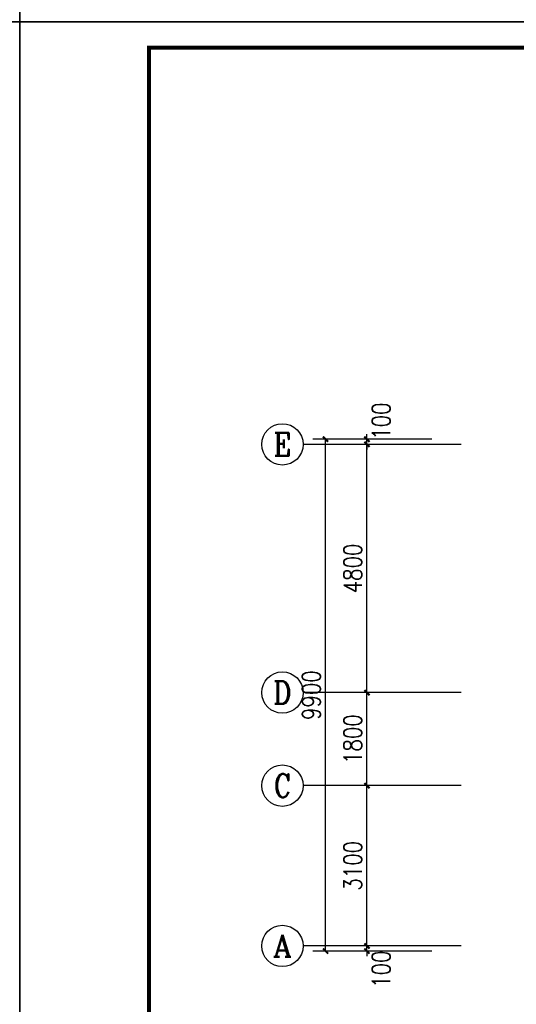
# Model space of a CAD drawing. Extents: x 41933 to 169416, y 41775 to 279375.
# Tile 16 of 39: x 83933 to 93537, y 111872 to 130914. Entities that reach past the tile are written whole.
import ezdxf
from ezdxf.enums import TextEntityAlignment as Align

# ---------------------------------------------------------------- set-up
doc = ezdxf.new("R2010")
doc.units = 0
doc.header["$LTSCALE"] = 1000
doc.header["$MEASUREMENT"] = 0
for name, color, linetype in [('AXIS', 3, 'Continuous'), ('AXIS_TEXT', 7, 'Continuous'), ('图框', 4, 'Continuous')]:
    doc.layers.add(name, color=color, linetype=linetype)
doc.styles.add('_TCH_AXIS', font='COMPLEX', dxfattribs={"bigfont": 'GBCBIG'})
doc.styles.add('COMPLEX', font='COMPLEX')
doc.styles.add('DIM_FONT', font='simplex.shx', dxfattribs={"width": 0.8})
doc.dimstyles.new('_TCH_ARCH&&100', dxfattribs={"dimtxt": 350, "dimasz": 100, "dimexe": 250, "dimexo": 300, "dimgap": 100, "dimtad": 1, "dimdec": 0, "dimzin": 0, "dimdsep": 46, "dimtxsty": 'DIM_FONT', "dimblk": 'ARCHTICK', "dimcen": 0.09, "dimclrt": 7, "dimazin": 2, "dimtfac": 1, "dimtdec": 0, "dimtix": 1, "dimtmove": 2, "dimatfit": 3, "dimfxl": 0, "dimtolj": 1, "dimtzin": 0, "dimarcsym": 0})

# ---------------------------------------------------------------- blocks, each defined once
blk = doc.blocks.new('_ArchTick')
at = {"color": 0, "linetype": 'ByBlock', "const_width": 0.4}
blk.add_lwpolyline([(-0.5, -0.5), (0.5, 0.5)], dxfattribs=at)
blk = doc.blocks.new('*D2207')
at = {"layer": 'AXIS', "color": 0, "lineweight": -2, "transparency": 16777216}
for p, q in [((91904, 113001), (90399, 113001)), ((90649, 113001), (90649, 113101)), ((90649, 112901), (90649, 113001)), ((91904, 112901), (90399, 112901)), ((90649, 112901), (90649, 112801))]:
    blk.add_line(p, q, dxfattribs=at)
at = {"layer": 'Defpoints', "color": 0, "transparency": 16777216}
for p in [(90649, 113001), (92204, 113001), (92204, 112901)]:
    blk.add_point(p, dxfattribs=at)
at = {"layer": 'AXIS', "color": 0, "lineweight": -2, "transparency": 16777216, "xscale": 100, "yscale": 100, "zscale": 100}
for p, rotation in [((90649, 113001), 270), ((90649, 112901), 90)]:
    blk.add_blockref('_ArchTick', p, dxfattribs=dict(at, rotation=rotation))
at = {"layer": 'AXIS', "color": 7, "transparency": 16777216, "insert": (90924, 112551), "char_height": 350, "attachment_point": 5, "rotation": 90, "style": 'DIM_FONT'}
blk.add_mtext('\\A1;100', dxfattribs=at)
blk = doc.blocks.new('*D2208')
at = {"layer": 'AXIS', "color": 0, "lineweight": -2, "transparency": 16777216}
for p, q in [((91904, 116101), (90399, 116101)), ((90649, 113001), (90649, 116101)), ((91904, 113001), (90399, 113001))]:
    blk.add_line(p, q, dxfattribs=at)
at = {"layer": 'Defpoints', "color": 0, "transparency": 16777216}
for p in [(90649, 116101), (92204, 116101), (92204, 113001)]:
    blk.add_point(p, dxfattribs=at)
at = {"layer": 'AXIS', "color": 0, "lineweight": -2, "transparency": 16777216, "xscale": 100, "yscale": 100, "zscale": 100}
for p, rotation in [((90649, 116101), 90), ((90649, 113001), 270)]:
    blk.add_blockref('_ArchTick', p, dxfattribs=dict(at, rotation=rotation))
at = {"layer": 'AXIS', "color": 7, "transparency": 16777216, "insert": (90374, 114551), "char_height": 350, "attachment_point": 5, "rotation": 90, "style": 'DIM_FONT'}
blk.add_mtext('\\A1;3100', dxfattribs=at)
blk = doc.blocks.new('*D2209')
at = {"layer": 'AXIS', "color": 0, "lineweight": -2, "transparency": 16777216}
for p, q in [((91904, 117901), (90399, 117901)), ((90649, 116101), (90649, 117901)), ((91904, 116101), (90399, 116101))]:
    blk.add_line(p, q, dxfattribs=at)
at = {"layer": 'Defpoints', "color": 0, "transparency": 16777216}
for p in [(90649, 117901), (92204, 117901), (92204, 116101)]:
    blk.add_point(p, dxfattribs=at)
at = {"layer": 'AXIS', "color": 0, "lineweight": -2, "transparency": 16777216, "xscale": 100, "yscale": 100, "zscale": 100}
for p, rotation in [((90649, 117901), 90), ((90649, 116101), 270)]:
    blk.add_blockref('_ArchTick', p, dxfattribs=dict(at, rotation=rotation))
at = {"layer": 'AXIS', "color": 7, "transparency": 16777216, "insert": (90374, 117001), "char_height": 350, "attachment_point": 5, "rotation": 90, "style": 'DIM_FONT'}
blk.add_mtext('\\A1;1800', dxfattribs=at)
blk = doc.blocks.new('*D2210')
at = {"layer": 'AXIS', "color": 0, "lineweight": -2, "transparency": 16777216}
for p, q in [((91904, 122701), (90399, 122701)), ((90649, 117901), (90649, 122701)), ((91904, 117901), (90399, 117901))]:
    blk.add_line(p, q, dxfattribs=at)
at = {"layer": 'Defpoints', "color": 0, "transparency": 16777216}
for p in [(90649, 122701), (92204, 122701), (92204, 117901)]:
    blk.add_point(p, dxfattribs=at)
at = {"layer": 'AXIS', "color": 0, "lineweight": -2, "transparency": 16777216, "xscale": 100, "yscale": 100, "zscale": 100}
for p, rotation in [((90649, 122701), 90), ((90649, 117901), 270)]:
    blk.add_blockref('_ArchTick', p, dxfattribs=dict(at, rotation=rotation))
at = {"layer": 'AXIS', "color": 7, "transparency": 16777216, "insert": (90374, 120301), "char_height": 350, "attachment_point": 5, "rotation": 90, "style": 'DIM_FONT'}
blk.add_mtext('\\A1;4800', dxfattribs=at)
blk = doc.blocks.new('*D2211')
at = {"layer": 'AXIS', "color": 0, "lineweight": -2, "transparency": 16777216}
for p, q in [((90649, 122801), (90649, 122901)), ((91904, 122801), (90399, 122801)), ((91904, 122701), (90399, 122701)), ((90649, 122701), (90649, 122801)), ((90649, 122701), (90649, 122601))]:
    blk.add_line(p, q, dxfattribs=at)
at = {"layer": 'Defpoints', "color": 0, "transparency": 16777216}
for p in [(90649, 122801), (92204, 122801), (92204, 122701)]:
    blk.add_point(p, dxfattribs=at)
at = {"layer": 'AXIS', "color": 0, "lineweight": -2, "transparency": 16777216, "xscale": 100, "yscale": 100, "zscale": 100}
for p, rotation in [((90649, 122801), 270), ((90649, 122701), 90)]:
    blk.add_blockref('_ArchTick', p, dxfattribs=dict(at, rotation=rotation))
at = {"layer": 'AXIS', "color": 7, "transparency": 16777216, "insert": (90924, 123151), "char_height": 350, "attachment_point": 5, "rotation": 90, "style": 'DIM_FONT'}
blk.add_mtext('\\A1;100', dxfattribs=at)
blk = doc.blocks.new('*D2212')
at = {"layer": 'AXIS', "color": 0, "lineweight": -2, "transparency": 16777216}
for p, q in [((91904, 122801), (89599, 122801)), ((89849, 112901), (89849, 122801)), ((91904, 112901), (89599, 112901))]:
    blk.add_line(p, q, dxfattribs=at)
at = {"layer": 'Defpoints', "color": 0, "transparency": 16777216}
for p in [(89849, 122801), (92204, 122801), (92204, 112901)]:
    blk.add_point(p, dxfattribs=at)
at = {"layer": 'AXIS', "color": 0, "lineweight": -2, "transparency": 16777216, "xscale": 100, "yscale": 100, "zscale": 100}
for p, rotation in [((89849, 122801), 90), ((89849, 112901), 270)]:
    blk.add_blockref('_ArchTick', p, dxfattribs=dict(at, rotation=rotation))
at = {"layer": 'AXIS', "color": 7, "transparency": 16777216, "insert": (89574, 117851), "char_height": 350, "attachment_point": 5, "rotation": 90, "style": 'DIM_FONT'}
blk.add_mtext('\\A1;9900', dxfattribs=at)
blk = doc.blocks.new('_AXISO')
blk.add_circle((0, 0), 0.5)
at = {"layer": 'AXIS_TEXT', "style": 'COMPLEX', "width": 1.041667}
blk.add_attdef('A', text='', height=0.56, dxfattribs=at).set_placement((-0.25, -0.28), (0.25, -0.28), align=Align.FIT)

msp = doc.modelspace()

# ---------------------------------------------------------------- linework, layer by layer
at = {"layer": 'AXIS'}
for p, q in [((92469, 122701), (89414.2, 122701)), ((92469, 117901), (89414.2, 117901)), ((92469, 116101), (89414.2, 116101)), ((92469, 113001), (89414.2, 113001))]:
    msp.add_line(p, q, dxfattribs=at)
at = {"layer": '图框', "color": 4}
for points in [[(83933, 160575), (41933, 160575), (41933, 130875), (83933, 130875)], [(125933, 160575), (83933, 160575), (83933, 130875), (125933, 130875)], [(83933, 130875), (41933, 130875), (41933, 101175), (83933, 101175)], [(125933, 130875), (83933, 130875), (83933, 101175), (125933, 101175)]]:
    msp.add_lwpolyline(points, close=True, dxfattribs=at)
at = {"layer": '图框', "color": 4, "const_width": 80}
msp.add_lwpolyline([(86433, 101675), (125433, 101675), (125433, 130375), (86433, 130375)], close=True, dxfattribs=at)

# ---------------------------------------------------------------- block references
at = {"layer": 'AXIS'}
ref = msp.add_blockref('_AXISO', (89014.2, 122701), dxfattribs=dict(at, xscale=800, yscale=800, zscale=800))
ref.add_attrib('A', 'E', dxfattribs={"layer": 'AXIS_TEXT', "height": 445.4, "style": '_TCH_AXIS'}).set_placement((88844.5, 122478.3), (89183.9, 122478.3), align=Align.FIT)
ref = msp.add_blockref('_AXISO', (89014.2, 117901), dxfattribs=dict(at, xscale=800, yscale=800, zscale=800))
ref.add_attrib('A', 'D', dxfattribs={"layer": 'AXIS_TEXT', "height": 435.3, "style": '_TCH_AXIS'}).set_placement((88838, 117683.4), (89190.3, 117683.4), align=Align.FIT)
ref = msp.add_blockref('_AXISO', (89014.2, 116101), dxfattribs=dict(at, xscale=800, yscale=800, zscale=800))
ref.add_attrib('A', 'C', dxfattribs={"layer": 'AXIS_TEXT', "height": 455.7, "style": '_TCH_AXIS'}).set_placement((88851.4, 115873.1), (89176.9, 115873.1), align=Align.FIT)
ref = msp.add_blockref('_AXISO', (89014.2, 113001), dxfattribs=dict(at, xscale=800, yscale=800, zscale=800))
ref.add_attrib('A', 'A', dxfattribs={"layer": 'AXIS_TEXT', "height": 425.2, "style": '_TCH_AXIS'}).set_placement((88831.9, 112788.4), (89196.4, 112788.4), align=Align.FIT)

# ---------------------------------------------------------------- dimensions: what is measured, and where the dimension line sits
for base, p1, p2, picture, middle in [((90649.2, 122801), (92204.1, 122701), (92204.1, 122801), '*D2211', (90924.2, 123151)), ((90649.2, 113001), (92204.1, 112901), (92204.1, 113001), '*D2207', (90924.2, 112551))]:
    dim = msp.add_linear_dim(base=base, p1=p1, p2=p2, angle=90, dimstyle='_TCH_ARCH&&100', dxfattribs=at)
    dim.commit()
    dim.dimension.update_dxf_attribs({"geometry": picture, "text_midpoint": middle, "dimtype": 129})
for p1, p2, distance, picture, middle in [((92204.1, 112901), (92204.1, 122801), 2354.8, '*D2212', (89574.2, 117851)), ((92204.1, 117901), (92204.1, 122701), 1554.8, '*D2210', (90374.2, 120301)), ((92204.1, 116101), (92204.1, 117901), 1554.8, '*D2209', (90374.2, 117001)), ((92204.1, 113001), (92204.1, 116101), 1554.8, '*D2208', (90374.2, 114551))]:
    dim = msp.add_aligned_dim(p1=p1, p2=p2, distance=distance, dimstyle='_TCH_ARCH&&100', dxfattribs=at)
    dim.commit()
    dim.dimension.update_dxf_attribs({"geometry": picture, "text_midpoint": middle})

doc.saveas('drawing.dxf')
